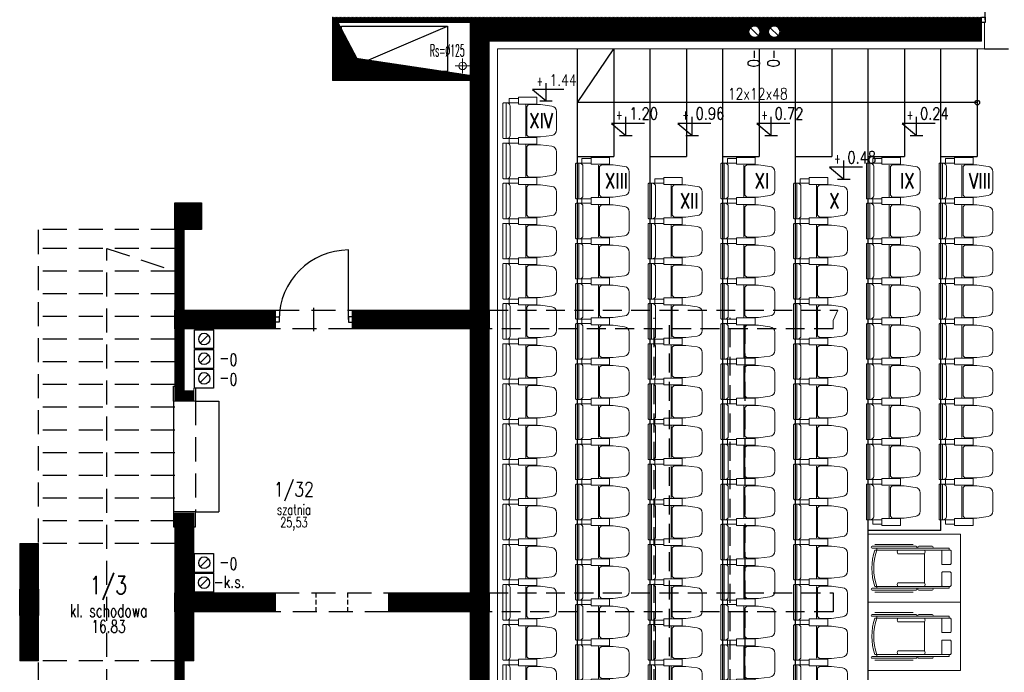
# Model space of a CAD drawing. Header units: inches. Extents: x 27484 to 71626, y -45113 to 39.
# Tile 67 of 256: x 33407 to 34708, y -33405 to -32543. Entities that reach past the tile are written whole.
import ezdxf
from ezdxf.enums import TextEntityAlignment as Align

# ---------------------------------------------------------------- set-up
doc = ezdxf.new("R2010")
doc.units = ezdxf.units.IN
doc.header["$LTSCALE"] = 50
doc.header["$MEASUREMENT"] = 0
for name, pattern in [('DASHED', [0.75, 0.5, -0.25]), ('DASHED2', [9.525, 6.35, -3.175]), ('HIDDEN', [0.375, 0.25, -0.125])]:
    doc.linetypes.add(name, pattern=pattern)
for name, color, linetype in [('0-KOTEW-POZ', 7, 'Continuous'), ('A-podciagi', 3, 'DASHED'), ('A-rdzenie zelbetowe', 6, 'Continuous'), ('B-IWE', 2, 'Continuous'), ('B-IWE-KAN', 7, 'Continuous'), ('KOTEW-POZ-OPIS', 2, 'Continuous'), ('KOTEW-POZ-OPIS1', 7, 'Continuous'), ('OPISY', 7, 'Continuous'), ('przebicia', 252, 'Continuous'), ('przebicia w scianach', 2, 'HIDDEN'), ('R-MET-IWE', 2, 'Continuous'), ('R-MET-POM-OPIS', 7, 'Continuous'), ('R-MET-POM-OPIS-NR', 2, 'Continuous'), ('R-MET-POM-OPIS-POM', 7, 'Continuous'), ('R-MET-POZ', 7, 'Continuous'), ('R-MET-POZ-OPIS', 2, 'Continuous'), ('rz_wentylacja', 10, 'Continuous'), ('S-DRZ-', 7, 'Continuous'), ('S-DRZ-O', 7, 'Continuous'), ('S-DRZ-SKRZYD', 5, 'Continuous'), ('S-DRZ-WEGAR', 7, 'Continuous')]:
    doc.layers.add(name, color=color, linetype=linetype)
for name, color, linetype, lineweight in [('0-OPISY', 165, 'Continuous', 18), ('_meble', 3, 'Continuous', 5), ('A-PRZERYW', 7, 'DASHED2', 18), ('A-SCIANY', 5, 'Continuous', 18), ('A-WID', 1, 'Continuous', 9), ('A-ść. istn.', 8, 'Continuous', 0), ('B-IWE-KS', 7, 'Continuous', 20), ('mat', 7, 'Continuous', 9), ('rz_zelbet', 200, 'Continuous', 20)]:
    doc.layers.add(name, color=color, linetype=linetype, lineweight=lineweight)
doc.styles.add('MET_POM', font='simplex.shx')
doc.styles.add('MET_POZ', font='SIMPLEX')
doc.styles.add('ROMANS', font='simplex.shx', dxfattribs={"width": 0.8, "height": 15})
doc.styles.get("Standard").update_dxf_attribs({"font": 'romans.shx'})
doc.styles.add('TOM', font='simplex.shx', dxfattribs={"width": 0.8, "height": 50})
pattern_1 = [(45, (31560.1443, -34930.5661), (-0.88388348, 0.88388348), [])]

# ---------------------------------------------------------------- blocks, each defined once
blk = doc.blocks.new('KRZESLO 53x71')
at = {"color": 3}
for p, q in [((4.4, 23.5), (8.5, 23.5)), ((4.4, -23.5), (8.5, -23.5))]:
    blk.add_line(p, q, dxfattribs=at)
at = {"color": 1}
blk.add_line((30.2, -21), (30.2, 21), dxfattribs=at)
at = {"color": 3}
for points in [[(20.5, 26.5), (20.5, 29.5), (8.5, 29.5), (8.5, 23.5), (20.5, 23.5), (20.5, 26.5)], [(20.5, -26.5), (20.5, -29.5), (8.5, -29.5), (8.5, -23.5), (20.5, -23.5), (20.5, -26.5)]]:
    blk.add_lwpolyline(points, dxfattribs=at)
for points in [[(32.8, 22), (45, 22), (45, 31), (20.5, 31), (20.5, 22)], [(32.8, -22), (45, -22), (45, -31), (20.5, -31), (20.5, -22)]]:
    blk.add_lwpolyline(points, close=True, dxfattribs=at)
for points in [[(4.4, -23.5), (4.4, 0), (4.4, 23.5), (1, 23.5, 0.414214), (0, 22.5), (0, 0), (0, -22.5, 0.414214), (1, -23.5)], [(71, 0), (71, -12.1, -0.386311), (64.7, -19.3), (49.8, -21.3), (34.1, -21.3), (31.7, -18.9), (31.7, 0), (31.7, 18.9), (34.1, 21.3), (49.8, 21.3), (64.7, 19.3, -0.386311), (71, 12.1)]]:
    blk.add_lwpolyline(points, format="xyb", close=True, dxfattribs=at)
at = {"color": 1}
blk.add_lwpolyline([(4.4, -23.5), (6.5, -23.1, 0.377955), (9.7, -19.5), (9.7, 0), (9.7, 19.5, 0.377955), (6.5, 23.1), (4.4, 23.5)], format="xyb", dxfattribs=at)
blk = doc.blocks.new('fotel_niepełnosprawny_90x122')
at = {"color": 0, "linetype": 'ByBlock', "lineweight": -2}
for p, q in [((8.8, 76.5), (59.4, 76.5)), ((8.8, 76.5), (59.4, 76.5)), ((98.2, 69), (8.8, 69)), ((98.2, 69), (8.8, 69)), ((11.5, 69), (11.5, 71.5)), ((11.5, 69), (11.5, 71.5)), ((34.1, 71.5), (106.3, 71.5)), ((34.1, 71.5), (106.3, 71.5)), ((106.9, 70.9), (106.9, 69)), ((106.9, 70.9), (106.9, 69)), ((74.2, 25.9), (74.2, 64.1)), ((74.2, 25.9), (74.2, 64.1)), ((39.1, 21), (8.8, 21)), ((98.2, 21), (8.8, 21)), ((39.1, 21), (8.8, 21)), ((98.2, 21), (8.8, 21)), ((8.8, 13.5), (59.4, 13.5)), ((8.8, 13.5), (59.4, 13.5)), ((11.5, 21), (11.5, 18.5)), ((11.5, 21), (11.5, 18.5)), ((34.1, 18.5), (106.3, 18.5)), ((34.1, 18.5), (106.3, 18.5)), ((106.9, 19.1), (106.9, 21)), ((106.9, 19.1), (106.9, 21))]:
    blk.add_line(p, q, dxfattribs=at)
at = {"color": 252, "linetype": 'DASHED2'}
blk.add_lwpolyline([(122, 0), (0, 0), (0, 90), (122, 90)], close=True, dxfattribs=at)
blk.add_lwpolyline([(122, 0), (0, 0), (0, 90), (122, 90)], close=True, dxfattribs=at)
at = {"color": 0, "linetype": 'ByBlock', "lineweight": -2}
for points in [[(5.1, 71.5, -1), (5.1, 74), (63.1, 74, -1), (63.1, 71.5)], [(5.1, 71.5, -1), (5.1, 74), (63.1, 74, -1), (63.1, 71.5)], [(39.1, 69, 0.324919), (39.1, 64.1), (74.2, 64.1, 0.324919), (74.2, 69)], [(39.1, 69, 0.324919), (39.1, 64.1), (74.2, 64.1, 0.324919), (74.2, 69)], [(66.7, 71.5, -1), (66.7, 74), (84.6, 74, -1), (84.6, 71.5)], [(66.7, 71.5, -1), (66.7, 74), (84.6, 74, -1), (84.6, 71.5)], [(98.2, 69), (108.1, 69, -0.414214), (109.4, 67.8), (109.4, 51.2, -0.414214), (108.1, 50), (98.2, 50, -0.414214), (97, 51.2), (97, 67.8, -0.414214)], [(98.2, 69), (108.1, 69, -0.414214), (109.4, 67.8), (109.4, 51.2, -0.414214), (108.1, 50), (98.2, 50, -0.414214), (97, 51.2), (97, 67.8, -0.414214)], [(98.2, 21), (108.1, 21, 0.414214), (109.4, 22.2), (109.4, 38.8, 0.414214), (108.1, 40), (98.2, 40, 0.414214), (97, 38.8), (97, 22.2, 0.414214)], [(98.2, 21), (108.1, 21, 0.414214), (109.4, 22.2), (109.4, 38.8, 0.414214), (108.1, 40), (98.2, 40, 0.414214), (97, 38.8), (97, 22.2, 0.414214)], [(5.1, 18.5, 1), (5.1, 16), (63.1, 16, 1), (63.1, 18.5)], [(5.1, 18.5, 1), (5.1, 16), (63.1, 16, 1), (63.1, 18.5)], [(39.1, 21, -0.324919), (39.1, 25.9), (74.2, 25.9, -0.324919), (74.2, 21)], [(39.1, 21, -0.324919), (39.1, 25.9), (74.2, 25.9, -0.324919), (74.2, 21)], [(66.7, 18.5, 1), (66.7, 16), (84.6, 16, 1), (84.6, 18.5)], [(66.7, 18.5, 1), (66.7, 16), (84.6, 16, 1), (84.6, 18.5)]]:
    blk.add_lwpolyline(points, format="xyb", close=True, dxfattribs=at)
for centre, radius, start, end in [((78.2, 45), 73.4, 160.9025, 199.0975), ((78.2, 45), 73.4, 160.9025, 199.0975), ((78.2, 45), 70.9, 160.2086, 199.7914), ((78.2, 45), 70.9, 160.2086, 199.7914), ((106.3, 70.9), 0.594, 0, 90), ((106.3, 70.9), 0.594, 0, 90), ((106.3, 19.1), 0.594, 270, 0), ((106.3, 19.1), 0.594, 270, 0)]:
    blk.add_arc(centre, radius, start, end, dxfattribs=at)
blk = doc.blocks.new('D90-L-DL')
at = {"layer": 'S-DRZ-'}
blk.add_arc((-45, 0), 90, 270, 0, dxfattribs=at)
at = {"layer": 'S-DRZ-O'}
blk.add_line((0, 15.1), (0, -15.1), dxfattribs=at)
at = {"layer": 'S-DRZ-SKRZYD'}
blk.add_line((-45, 0), (-45, -90), dxfattribs=at)
at = {"layer": 'S-DRZ-WEGAR'}
for points in [[(-50, -3.5), (-45, -3.5), (-45, 3.5), (-50, 3.5)], [(45, 3.5), (50, 3.5), (50, -3.5), (45, -3.5)]]:
    blk.add_lwpolyline(points, close=True, dxfattribs=at)
blk = doc.blocks.new('A$C788011A3')
at = {"layer": 'S-DRZ-'}
for centre, radius, start, end in [((5, 15.1), 90, 360, 90), ((155, 15.1), 60.1, 90, 180)]:
    blk.add_arc(centre, radius, start, end, dxfattribs=at)
at = {"layer": 'S-DRZ-O'}
blk.add_line((94.9, 0), (94.9, 30.2), dxfattribs=at)
at = {"layer": 'S-DRZ-SKRZYD'}
for p, q in [((5, 15.1), (5, 105.1)), ((155, 15.1), (155, 75.2))]:
    blk.add_line(p, q, dxfattribs=at)
at = {"layer": 'S-DRZ-WEGAR'}
for points in [[(0, 18.6), (5, 18.6), (5, 11.6), (0, 11.6)], [(155, 18.6), (160, 18.6), (160, 11.6), (155, 11.6)]]:
    blk.add_lwpolyline(points, close=True, dxfattribs=at)
blk = doc.blocks.new('IWE-KS')
at = {"layer": 'B-IWE-KS'}
for p, q in [((9.7, 0), (-9.7, 0)), ((0, -9.7), (0, 9.7))]:
    blk.add_line(p, q, dxfattribs=at)
blk.add_circle((0, 0), 5, dxfattribs=at)
at = {"layer": 'R-MET-IWE', "oblique": -180, "text_generation_flag": 6, "width": 0.464286}
blk.add_attdef('NR', text='', height=14.1, rotation=180, dxfattribs=at).set_placement((19.9, -0.1), align=Align.MIDDLE)
blk = doc.blocks.new('MPOM0239')
at = {"layer": 'R-MET-POM-OPIS', "style": 'MET_POM', "width": 0.7}
for tag, p in [('POS', (0, -0.225)), ('ARE', (0, -0.49))]:
    blk.add_attdef(tag, text='', height=0.2, dxfattribs=at).set_placement(p, align=Align.CENTER)
at = {"layer": 'R-MET-POM-OPIS', "style": 'MET_POM', "width": 0.7, "flags": 1}
blk.add_attdef('UNI', (0.246, -0.49), '', height=0.2, dxfattribs=at)
at = {"layer": 'R-MET-POM-OPIS-NR', "style": 'MET_POM', "width": 0.8}
blk.add_attdef('NR', text='', height=0.2, dxfattribs=at).set_placement((-0.003, 0.269), align=Align.CENTER)
at = {"layer": 'R-MET-POM-OPIS-POM', "style": 'MET_POM', "width": 0.7}
blk.add_attdef('POM', text='', height=0.2, dxfattribs=at).set_placement((0, 0.022), align=Align.CENTER)
blk = doc.blocks.new('IWE0W')
at = {"layer": 'B-IWE-KAN'}
blk.add_lwpolyline([(0.854, 0.854, -1), (0.146, 0.146), (0.854, 0.854, 1), (0.146, 0.146)], format="xyb", dxfattribs=at)
blk = doc.blocks.new('IWE0W011')
at = {"layer": 'B-IWE'}
blk.add_lwpolyline([(0, 0), (25, 0), (25, 25), (0, 25), (0, 0)], dxfattribs=at)
at = {"xscale": 15, "yscale": 15, "zscale": 15}
blk.add_blockref('IWE0W', (5, 5), dxfattribs=at)
at = {"layer": 'R-MET-IWE', "width": 0.75}
blk.add_attdef('NR', text='', height=9.5, dxfattribs=at).set_placement((12.5, 37), align=Align.MIDDLE)
blk = doc.blocks.new('M-POZ10')
at = {"layer": '0-KOTEW-POZ'}
blk.add_line((-0.133, 0), (0.133, 0), dxfattribs=at)
blk.add_lwpolyline([(0.392, 0.253), (-0.3, 0.253), (0, 0), (0, 0.393)], dxfattribs=at)
at = {"layer": 'KOTEW-POZ-OPIS', "style": 'MET_POZ', "width": 0.6}
blk.add_attdef('+/-', text='', height=0.2, dxfattribs=at).set_placement((-0.068, 0.334), align=Align.RIGHT)
at = {"layer": 'KOTEW-POZ-OPIS', "style": 'MET_POZ', "width": 0.8}
blk.add_attdef('H', (0.075, 0.334), '', height=0.25, dxfattribs=at)
at = {"layer": 'KOTEW-POZ-OPIS1', "style": 'MET_POZ', "oblique": 5, "width": 0.8}
blk.add_attdef('TXT', text='', height=0.2, dxfattribs=at).set_placement((0.075, 0.629), align=Align.CENTER)
at = {"layer": 'KOTEW-POZ-OPIS1', "style": 'MET_POZ'}
blk.add_attdef('XH', (0.075, 0.031), '', height=0.2, dxfattribs=at)

msp = doc.modelspace()

# ---------------------------------------------------------------- hatches: boundary and pattern name
at = {"layer": 'A-ść. istn.', "ltscale": 0.1}
h = msp.add_hatch(dxfattribs=at)
h.set_pattern_fill('ANSI31', color=256, scale=10)
h.set_pattern_definition(pattern_1)
h.paths.add_polyline_path([(34002.48246, -32802.06607), (34014.98246, -32802.06607), (34014.98246, -32616.06607), (34002.48246, -32616.06607), (33827.48246, -32616.06607), (33827.48246, -32558.56607), (33820.48246, -32558.56607), (33820.48246, -32623.06607), (34002.48246, -32623.06607)])
h.paths.add_polyline_path([(34014.98246, -32802.06607), (34027.48246, -32802.06607), (34027.48246, -32616.06607), (34014.98246, -32616.06607)])
h.paths.add_polyline_path([(34027.48246, -32802.06607), (34014.98246, -32802.06607), (34014.98246, -32926.06607), (34027.48246, -32926.06607)])
h.paths.add_polyline_path([(34002.48246, -32926.06607), (34014.98246, -32926.06607), (34014.98246, -32802.06607), (34002.48246, -32802.06607)])
h.paths.add_polyline_path([(33820.48246, -32539.06607), (33820.48246, -32558.56607), (33827.48246, -32558.56607), (33827.48246, -32546.06607), (34002.48246, -32546.06607), (34014.98246, -32546.06607), (34014.98246, -32539.06607), (34002.48246, -32539.06607)])
h = msp.add_hatch(dxfattribs=at)
h.set_pattern_fill('ANSI31', color=256, scale=10)
h.set_pattern_definition(pattern_1)
h.paths.add_polyline_path([(34014.98246, -32539.06607), (34014.98246, -32546.06607), (34554.98246, -32546.06607), (34554.98246, -32539.06607)])
h.paths.add_polyline_path([(34554.98246, -32539.06607), (34554.98246, -32546.06607), (34677.48246, -32546.06607), (34677.48246, -32539.06607)])
h = msp.add_hatch(dxfattribs=at)
h.set_pattern_fill('ANSI31', color=256, scale=10)
h.set_pattern_definition(pattern_1)
h.paths.add_polyline_path([(34014.98246, -32558.56607), (34002.48246, -32558.56607), (34002.48246, -32616.06607), (34014.98246, -32616.06607)])
h.paths.add_polyline_path([(34014.98246, -32546.06607), (34002.48246, -32546.06607), (34002.48246, -32558.56607), (34014.98246, -32558.56607)])
h.paths.add_polyline_path([(34198.89323, -32546.06607), (34014.98246, -32546.06607), (34014.98246, -32558.56607), (34198.89323, -32558.56607)])
h.paths.add_polyline_path([(34198.89323, -32558.56607), (34014.98246, -32558.56607), (34014.98246, -32616.06607), (34027.48246, -32616.06607), (34027.48246, -32571.06607), (34198.89323, -32571.06607)])
h.paths.add_polyline_path([(34365.48246, -32558.56607), (34198.89323, -32558.56607), (34198.89323, -32571.06607), (34365.48246, -32571.06607)])
h.paths.add_polyline_path([(34365.48246, -32546.06607), (34198.89323, -32546.06607), (34198.89323, -32558.56607), (34365.48246, -32558.56607)])
h = msp.add_hatch(dxfattribs=at)
h.set_pattern_fill('ANSI31', color=256, scale=10)
h.set_pattern_definition(pattern_1)
h.paths.add_polyline_path([(34390.48246, -32546.06607), (34365.48246, -32546.06607), (34365.48246, -32558.56607), (34370.48246, -32558.56607, -0.1989123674), (34372.67916, -32553.26277, -0.6681786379), (34385.48246, -32558.56607), (34390.48246, -32558.56607)])
h.paths.add_polyline_path([(34390.48246, -32558.56607), (34385.48246, -32558.56607, -0.1989123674), (34383.28576, -32563.86937, -0.6681786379), (34370.48246, -32558.56607), (34365.48246, -32558.56607), (34365.48246, -32571.06607), (34390.48246, -32571.06607)])
h.paths.add_polyline_path([(34396.48246, -32558.56607), (34391.48246, -32558.56607), (34391.48246, -32571.06607), (34416.48246, -32571.06607), (34416.48246, -32558.56607), (34411.48246, -32558.56607, -0.1989123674), (34409.28576, -32563.86937, -0.6681786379)])
h.paths.add_polyline_path([(34416.48246, -32546.06607), (34391.48246, -32546.06607), (34391.48246, -32558.56607), (34396.48246, -32558.56607, -0.1989123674), (34398.67916, -32553.26277, -0.6681786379), (34411.48246, -32558.56607), (34416.48246, -32558.56607)])
h = msp.add_hatch(dxfattribs=at)
h.set_pattern_fill('ANSI31', color=256, scale=10)
h.set_pattern_definition(pattern_1)
h.paths.add_polyline_path([(34417.48246, -32546.06607), (34452.48246, -32546.06607), (34452.48246, -32571.06607), (34417.48246, -32571.06607)])
h.paths.add_polyline_path([(34837.48246, -32546.06607), (34872.48246, -32546.06607), (34872.48246, -32571.06607), (34837.48246, -32571.06607)])
h.paths.add_polyline_path([(35257.48246, -32546.06607), (35292.48246, -32546.06607), (35292.48246, -32571.06607), (35257.48246, -32571.06607)])
h.paths.add_polyline_path([(35482.48246, -32546.06607), (35517.48246, -32546.06607), (35517.48246, -32571.06607), (35482.48246, -32571.06607)])
h.paths.add_polyline_path([(35677.48246, -32546.06607), (35712.48246, -32546.06607), (35712.48246, -32571.06607), (35677.48246, -32571.06607)])
h = msp.add_hatch(dxfattribs=at)
h.set_pattern_fill('ANSI31', color=256, scale=10)
h.set_pattern_definition(pattern_1)
h.paths.add_polyline_path([(34554.98246, -32546.06607), (34452.48246, -32546.06607), (34452.48246, -32558.56607), (34554.98246, -32558.56607)])
h.paths.add_polyline_path([(34554.98246, -32558.56607), (34452.48246, -32558.56607), (34452.48246, -32571.06607), (34554.98246, -32571.06607)])
h.paths.add_polyline_path([(34677.48246, -32558.56607), (34554.98246, -32558.56607), (34554.98246, -32571.06607), (34677.48246, -32571.06607)])
h.paths.add_polyline_path([(34677.48246, -32546.06607), (34554.98246, -32546.06607), (34554.98246, -32558.56607), (34677.48246, -32558.56607)])
h = msp.add_hatch(dxfattribs=at)
h.set_pattern_fill('ANSI31', color=256, scale=10)
h.set_pattern_definition(pattern_1)
h.paths.add_polyline_path([(33612.48246, -32784.56607), (33647.48246, -32784.56607), (33647.48246, -32819.56607), (33612.48246, -32819.56607)])
h = msp.add_hatch(dxfattribs=at)
h.set_pattern_fill('ANSI31', color=256, scale=10)
h.set_pattern_definition(pattern_1)
h.paths.add_polyline_path([(33624.98246, -33234.56607), (33612.48246, -33234.56607), (33612.48246, -33299.56607), (33624.98246, -33299.56607)])
h.paths.add_polyline_path([(33637.48246, -33234.56607), (33624.98246, -33234.56607), (33624.98246, -33299.56607), (33637.48246, -33299.56607)])
h.paths.add_polyline_path([(33612.48246, -32926.06607), (33624.48246, -32926.06607), (33624.48246, -32819.56607), (33612.48246, -32819.56607)])
h = msp.add_hatch(dxfattribs=at)
h.set_pattern_fill('ANSI31', color=256, scale=10)
h.set_pattern_definition(pattern_1)
h.paths.add_polyline_path([(33612.48246, -32926.06607), (33744.98246, -32926.06607), (33744.98246, -32951.06607), (33612.48246, -32951.06607)])
h.paths.add_polyline_path([(33846.98246, -32926.06607), (34027.48246, -32926.06607), (34027.48246, -32951.06607), (33846.98246, -32951.06607)])
h = msp.add_hatch(dxfattribs=at)
h.set_pattern_fill('ANSI31', color=256, scale=10)
h.set_pattern_definition(pattern_1)
h.paths.add_polyline_path([(33637.48246, -33032.56607), (33624.98246, -33032.56607), (33624.98246, -33044.56607), (33637.48246, -33044.56607)])
h.paths.add_polyline_path([(33624.98246, -33032.56607), (33624.48246, -33032.56607), (33624.48246, -32951.06607), (33612.48246, -32951.06607), (33612.48246, -33044.56607), (33624.98246, -33044.56607)])
h = msp.add_hatch(dxfattribs=at)
h.set_pattern_fill('ANSI31', color=256, scale=10)
h.set_pattern_definition(pattern_1)
h.paths.add_polyline_path([(34014.98246, -32951.06607), (34002.48246, -32951.06607), (34002.48246, -33299.56607), (34014.98246, -33299.56607)])
h.paths.add_polyline_path([(34027.48246, -32951.06607), (34014.98246, -32951.06607), (34014.98246, -33299.56607), (34027.48246, -33299.56607)])
h.paths.add_polyline_path([(34002.48246, -33673.06607), (34014.98246, -33673.06607), (34014.98246, -33324.56607), (34002.48246, -33324.56607)])
h.paths.add_polyline_path([(34027.48246, -33324.56607), (34014.98246, -33324.56607), (34014.98246, -33673.06607), (34027.48246, -33673.06607)])
h = msp.add_hatch(dxfattribs=at)
h.set_pattern_fill('ANSI31', color=256, scale=10)
h.set_pattern_definition(pattern_1)
h.paths.add_polyline_path([(33624.98246, -33194.56607), (33612.48246, -33194.56607), (33612.48246, -33234.56607), (33624.98246, -33234.56607)])
h.paths.add_polyline_path([(33624.98246, -33234.56607), (33637.48246, -33234.56607), (33637.48246, -33194.56607), (33624.98246, -33194.56607)])
h = msp.add_hatch(dxfattribs=at)
h.set_pattern_fill('ANSI31', color=256, scale=10)
h.set_pattern_definition(pattern_1)
h.paths.add_polyline_path([(33432.48246, -33234.56607), (33407.48246, -33234.56607), (33407.48246, -33389.56607), (33432.48246, -33389.56607)])
h = msp.add_hatch(dxfattribs=at)
h.set_pattern_fill('ANSI31', color=256, scale=10)
h.set_pattern_definition(pattern_1)
h.paths.add_polyline_path([(33612.48246, -33299.56607), (33744.98246, -33299.56607), (33744.98246, -33324.56607), (33612.48246, -33324.56607)])
h.paths.add_polyline_path([(33894.98246, -33299.56607), (34027.48246, -33299.56607), (34027.48246, -33324.56607), (33894.98246, -33324.56607)])
h = msp.add_hatch(dxfattribs=at)
h.set_pattern_fill('ANSI31', color=256, scale=10)
h.set_pattern_definition(pattern_1)
h.paths.add_polyline_path([(33624.48246, -33698.06607), (33612.48246, -33698.06607), (33612.48246, -33789.16976), (33624.48246, -33789.16976)])
h.paths.add_polyline_path([(33612.48246, -33804.56607), (33624.48246, -33804.56607), (33624.48246, -33789.16976), (33612.48246, -33789.16976)])
h.paths.add_polyline_path([(33624.48246, -33673.06607), (33624.48246, -33655.06607), (33624.98246, -33655.06607), (33624.98246, -33648.06607), (33624.48246, -33648.06607), (33624.48246, -33389.56607), (33624.98246, -33389.56607), (33624.98246, -33324.56607), (33612.48246, -33324.56607), (33612.48246, -33389.56607), (33612.48246, -33673.06607)])
h.paths.add_polyline_path([(33624.98246, -33389.56607), (33637.48246, -33389.56607), (33637.48246, -33324.56607), (33624.98246, -33324.56607)])
at = {"layer": 'przebicia', "ltscale": 0.1}
h = msp.add_hatch(dxfattribs=at)
h.set_pattern_fill('ANSI31', color=256, style=0)
h.set_pattern_definition([(45, (-3e-10, 1462), (-0.08838834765, 0.08838834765), [])])
h.paths.add_polyline_path([(33827.48246, -32603.56607), (33832.48246, -32603.56607), (33832.48246, -32555.49478), (33827.48246, -32546.06607)])
h.paths.add_polyline_path([(33832.48246, -32603.56607), (33919.01115, -32603.56607), (33852.70922, -32593.63722), (33832.48246, -32555.49478)])
h.paths.add_polyline_path([(33827.48246, -32616.06607), (34002.48246, -32616.06607), (33969.09394, -32611.06607), (33832.48246, -32611.06607), (33832.48246, -32603.56607), (33827.48246, -32603.56607)])
h.paths.add_polyline_path([(33832.48246, -32611.06607), (33969.09394, -32611.06607), (33919.01115, -32603.56607), (33832.48246, -32603.56607)], flags=17)

# ---------------------------------------------------------------- linework, layer by layer
at = {"layer": 'A-podciagi'}
for p, q in [((34245.48246, -33687.72578), (34245.48246, -32936.40636)), ((34265.48246, -33683.40636), (34265.48246, -32940.72578)), ((34345.48246, -33687.72578), (34345.48246, -32936.40636)), ((34365.48246, -33683.40636), (34365.48246, -32940.72578))]:
    msp.add_line(p, q, dxfattribs=at)
for points in [[(34027.48246, -32926.06607), (34487.733, -32926.06607)], [(34481.48246, -32951.06607), (34027.48246, -32951.06607)], [(34027.48246, -33299.56607), (34481.48246, -33299.56607), (34481.48246, -33324.56607), (34027.48246, -33324.56607)]]:
    msp.add_lwpolyline(points, dxfattribs=at)
at = {"layer": 'A-PRZERYW', "lineweight": -3, "ltscale": 0.1}
for p, q in [((34681.48246, -32581.06607), (34833.48246, -32581.06607)), ((33612.48246, -32844.56607), (33432.48246, -32844.56607)), ((33612.48246, -32874.56607), (33432.48246, -32874.56607)), ((33612.48246, -32904.56607), (33432.48246, -32904.56607)), ((33744.98246, -32926.06607), (33846.98246, -32926.06607)), ((33612.48246, -32934.56607), (33432.48246, -32934.56607)), ((33846.98246, -32951.06607), (33744.98246, -32951.06607)), ((33612.48246, -32964.56607), (33432.48246, -32964.56607)), ((33612.48246, -32994.56607), (33432.48246, -32994.56607)), ((33612.48246, -33024.56607), (33432.48246, -33024.56607)), ((33612.48246, -33054.56607), (33432.48246, -33054.56607)), ((33612.48246, -33084.56607), (33432.48246, -33084.56607)), ((33612.48246, -33114.56607), (33432.48246, -33114.56607)), ((33612.48246, -33144.56607), (33432.48246, -33144.56607)), ((33612.48246, -33174.56607), (33432.48246, -33174.56607)), ((33612.48246, -33204.56607), (33432.48246, -33204.56607)), ((33612.48246, -33234.56607), (33432.48246, -33234.56607)), ((33744.98246, -33299.56607), (33894.98246, -33299.56607)), ((33894.98246, -33324.56607), (33744.98246, -33324.56607)), ((33612.48246, -33389.56607), (33432.48246, -33389.56607))]:
    msp.add_line(p, q, dxfattribs=at)
at = {"layer": 'A-PRZERYW', "color": 2, "lineweight": -3, "ltscale": 0.1}
for p, q in [((33432.48246, -33804.56607), (33432.48246, -32819.56607)), ((33612.48246, -32819.56607), (33432.48246, -32819.56607)), ((33610.48246, -33046.56607), (33610.48246, -33192.56607)), ((33639.48246, -33046.56607), (33639.48246, -33192.56607))]:
    msp.add_line(p, q, dxfattribs=at)
at = {"layer": 'A-PRZERYW', "lineweight": -3, "ltscale": 0.1}
msp.add_lwpolyline([(33522.48246, -33479.56607), (33522.48246, -32844.56607), (33612.48246, -32874.56607)], dxfattribs=at)
at = {"layer": 'A-rdzenie zelbetowe', "ltscale": 0.1}
for points in [[(34417.48246, -32546.06607), (34452.48246, -32546.06607), (34452.48246, -32571.06607), (34417.48246, -32571.06607)], [(33612.48246, -32784.56607), (33647.48246, -32784.56607), (33647.48246, -32819.56607), (33612.48246, -32819.56607)], [(33612.48246, -32926.06607), (33744.98246, -32926.06607), (33744.98246, -32951.06607), (33612.48246, -32951.06607)], [(33846.98246, -32926.06607), (34027.48246, -32926.06607), (34027.48246, -32951.06607), (33846.98246, -32951.06607)], [(33407.48246, -33294.56607), (33432.48246, -33294.56607), (33432.48246, -33329.56607), (33407.48246, -33329.56607)], [(33612.48246, -33299.56607), (33744.98246, -33299.56607), (33744.98246, -33324.56607), (33612.48246, -33324.56607)], [(33894.98246, -33299.56607), (34027.48246, -33299.56607), (34027.48246, -33324.56607), (33894.98246, -33324.56607)]]:
    msp.add_lwpolyline(points, close=True, dxfattribs=at)
at = {"layer": 'A-SCIANY', "ltscale": 3}
for p, q in [((33820.48246, -32623.06607), (33820.48246, -32539.06607)), ((33827.48246, -32616.06607), (33827.48246, -32546.06607)), ((33827.48246, -32546.06607), (34002.48246, -32546.06607)), ((34002.48246, -32616.06607), (34002.48246, -32546.06607)), ((34677.48246, -32571.06607), (34677.48246, -32546.06607)), ((34681.48246, -32581.06607), (34681.48246, -32546.06607)), ((34038.48246, -32581.06607), (34681.48246, -32581.06607)), ((34038.48246, -34038.06607), (34038.48246, -32581.06607)), ((34002.48246, -32616.06607), (33827.48246, -32616.06607)), ((34002.48246, -32623.06607), (33820.48246, -32623.06607)), ((34002.48246, -32926.06607), (34002.48246, -32623.06607)), ((33744.98246, -32926.06607), (33624.48246, -32926.06607)), ((34002.48246, -32926.06607), (33846.98246, -32926.06607)), ((33846.98246, -32926.06607), (33846.98246, -32951.06607)), ((34002.48246, -32951.06607), (33846.98246, -32951.06607)), ((34002.48246, -33299.56607), (34002.48246, -32951.06607)), ((33637.48246, -33044.56607), (33612.48246, -33044.56607)), ((33612.48246, -33194.56607), (33637.48246, -33194.56607)), ((34002.48246, -33299.56607), (33894.98246, -33299.56607)), ((33744.98246, -33324.56607), (33637.48246, -33324.56607)), ((34002.48246, -33324.56607), (33894.98246, -33324.56607)), ((34002.48246, -33673.06607), (34002.48246, -33324.56607)), ((33637.48246, -33389.56607), (33624.48246, -33389.56607))]:
    msp.add_line(p, q, dxfattribs=at)
at = {"layer": 'A-SCIANY', "ltscale": 0.1}
for p, q in [((33612.48246, -32819.56607), (33612.48246, -32784.56607)), ((33612.48246, -32784.56607), (33647.48246, -32784.56607)), ((33647.48246, -32784.56607), (33647.48246, -32819.56607)), ((33612.48246, -33044.56607), (33612.48246, -32814.56607)), ((33647.48246, -32819.56607), (33624.48246, -32819.56607)), ((33624.48246, -32819.56607), (33624.48246, -32926.06607)), ((33612.48246, -32976.06607), (33612.48246, -32926.06607)), ((33846.98246, -32951.06607), (33846.98246, -32926.06607)), ((33612.48246, -33322.06607), (33612.48246, -33302.06607)), ((33894.98246, -33324.56607), (33894.98246, -33299.56607)), ((33612.48246, -33389.56607), (33612.48246, -33809.56607))]:
    msp.add_line(p, q, dxfattribs=at)
at = {"layer": 'A-SCIANY', "ltscale": 3}
for points in [[(33637.48246, -33044.56607), (33637.48246, -33029.06607), (33663.48246, -33029.06607), (33663.48246, -32951.06607), (33744.98246, -32951.06607), (33744.98246, -32926.06607)], [(33612.48246, -33389.56607), (33612.48246, -33194.56607)], [(33637.48246, -33194.56607), (33637.48246, -33247.56607), (33663.48246, -33247.56607), (33663.48246, -33299.56607), (33744.98246, -33299.56607), (33744.98246, -33324.56607)], [(33637.48246, -33389.56607), (33637.48246, -33324.56607)]]:
    msp.add_lwpolyline(points, dxfattribs=at)
msp.add_lwpolyline([(33432.48246, -33234.56607), (33407.48246, -33234.56607), (33407.48246, -33389.56607), (33432.48246, -33389.56607)], close=True, dxfattribs=at)
at = {"layer": 'A-SCIANY', "ltscale": 0.1}
msp.add_lwpolyline([(33663.48246, -33673.06607), (33663.48246, -33595.06607), (33624.48246, -33595.06607), (33624.48246, -33389.56607)], dxfattribs=at)
at = {"layer": 'A-WID', "lineweight": -2}
for p, q in [((33832.48246, -32611.06607), (33972.48246, -32551.06607)), ((34143.98277, -34038.06607), (34143.98277, -32581.06607)), ((34143.98277, -32652.06607), (34191.98277, -32581.06607)), ((34191.98277, -32581.06607), (34191.98277, -32723.06607)), ((34239.98277, -34043.06607), (34239.98277, -32581.06607)), ((34287.98277, -32581.06607), (34287.98277, -32723.06607)), ((34335.98277, -34043.06607), (34335.98277, -32581.06607)), ((34383.98277, -32581.06607), (34383.98277, -32723.06607)), ((34431.98277, -34043.06607), (34431.98277, -32581.06607)), ((34479.98277, -32581.06607), (34479.98277, -32723.06607)), ((34527.98277, -34043.06607), (34527.98277, -32581.06607)), ((34575.98277, -32581.06607), (34575.98277, -32723.06607)), ((34623.98277, -33217.06607), (34623.98277, -32581.06607)), ((34623.98277, -33217.06607), (34623.98277, -32581.06607)), ((34671.98277, -32581.06607), (34671.98277, -32723.06607)), ((34671.98277, -32652.06607), (34143.98277, -32652.06607)), ((33610.48246, -33046.56607), (33610.48246, -33192.56607)), ((33639.48246, -33046.56607), (33670.48246, -33046.56607)), ((33670.48246, -33046.56607), (33670.48246, -33192.56607)), ((33639.48246, -33192.56607), (33670.48246, -33192.56607)), ((34623.98277, -33217.06607), (34527.98277, -33217.06607))]:
    msp.add_line(p, q, dxfattribs=at)
msp.add_lwpolyline([(33972.48246, -32611.06607), (33832.48246, -32611.06607), (33832.48246, -32551.06607), (33972.48246, -32551.06607)], close=True, dxfattribs=at)
for points in [[(34143.98277, -32723.06607), (34191.98277, -32723.06607)], [(34239.98277, -32723.06607), (34287.98277, -32723.06607)], [(34335.98277, -32723.06607), (34383.98277, -32723.06607)], [(34431.98277, -32723.06607), (34479.98277, -32723.06607)], [(34527.98277, -32723.06607), (34575.98277, -32723.06607)], [(34623.98277, -32723.06607), (34671.98277, -32723.06607)], [(33639.48246, -33029.06607), (33639.48246, -33046.56607), (33610.48246, -33046.56607), (33610.48246, -33026.56607), (33612.48246, -33026.56607)], [(33637.48246, -33212.56607), (33639.48246, -33212.56607), (33639.48246, -33192.56607), (33610.48246, -33192.56607), (33610.48246, -33212.56607), (33612.48246, -33212.56607)]]:
    msp.add_lwpolyline(points, dxfattribs=at)
msp.add_circle((34671.98277, -32652.06607), 3, dxfattribs=at)
at = {"layer": 'mat'}
for p, q in [((34002.48246, -32546.06607), (34677.48246, -32546.06607)), ((34677.48246, -32571.06607), (34677.48246, -32546.06607)), ((34027.48246, -32571.06607), (34677.48246, -32571.06607)), ((34027.48246, -34038.06607), (34027.48246, -32571.06607))]:
    msp.add_line(p, q, dxfattribs=at)
at = {"layer": 'mat', "ltscale": 0.1}
for p, q in [((34002.48246, -32616.06607), (34027.48246, -32616.06607)), ((33624.48246, -32951.06607), (33624.48246, -33032.56607)), ((33637.48246, -33032.56607), (33624.48246, -33032.56607)), ((33637.48246, -33247.56607), (33637.48246, -33299.56607))]:
    msp.add_line(p, q, dxfattribs=at)
msp.add_lwpolyline([(34481.48246, -32951.06607), (34481.48246, -32939.8619), (34487.733, -32926.06607)], dxfattribs=at)
at = {"layer": 'przebicia', "ltscale": 0.1}
msp.add_lwpolyline([(33827.48246, -32546.06607), (33852.70922, -32593.63722), (34002.48246, -32616.06607)], dxfattribs=at)
at = {"layer": 'przebicia w scianach', "ltscale": 0.5}
for p, q in [((34002.48246, -33072.06607), (34027.48246, -33072.06607)), ((34002.48246, -33177.06607), (34027.48246, -33177.06607)), ((33798.98246, -33324.56607), (33798.98246, -33299.56607)), ((33840.98246, -33324.56607), (33840.98246, -33299.56607))]:
    msp.add_line(p, q, dxfattribs=at)

# ---------------------------------------------------------------- block references
at = {"layer": '_meble', "xscale": -1, "rotation": 180}
for p in [(34045.48277, -32676.06607), (34045.48277, -32729.06607), (34141.48277, -32755.56607), (34333.48277, -32755.56607), (34525.48277, -32755.56607), (34621.48246, -32755.56607), (34045.48277, -32782.06607), (34237.48277, -32782.06607), (34429.48277, -32782.06607), (34141.48277, -32808.56607), (34333.48277, -32808.56607), (34525.48277, -32808.56607), (34621.48246, -32808.56607), (34045.48277, -32835.06607), (34237.48277, -32835.06607), (34429.48277, -32835.06607), (34141.48277, -32861.56607), (34333.48277, -32861.56607), (34525.48277, -32861.56607), (34621.48246, -32861.56607), (34045.48277, -32888.06607), (34237.48277, -32888.06607), (34429.48277, -32888.06607), (34141.48277, -32914.56607), (34333.48277, -32914.56607), (34525.48277, -32914.56607), (34621.48246, -32914.56607), (34045.48277, -32941.06607), (34237.48277, -32941.06607), (34429.48277, -32941.06607), (34141.48277, -32967.56607), (34333.48277, -32967.56607), (34525.48277, -32967.56607), (34621.48246, -32967.56607), (34045.48277, -32994.06607), (34237.48277, -32994.06607), (34429.48277, -32994.06607), (34141.48277, -33020.56607), (34333.48277, -33020.56607), (34525.48277, -33020.56607), (34621.48246, -33020.56607), (34045.48277, -33047.06607), (34237.48277, -33047.06607), (34429.48277, -33047.06607), (34141.48277, -33073.56607), (34333.48277, -33073.56607), (34525.48277, -33073.56607), (34621.48246, -33073.56607), (34045.48277, -33100.06607), (34237.48277, -33100.06607), (34429.48277, -33100.06607), (34141.48277, -33126.56607), (34333.48277, -33126.56607), (34525.48277, -33126.56607), (34621.48246, -33126.56607), (34045.48277, -33153.06607), (34237.48277, -33153.06607), (34429.48277, -33153.06607), (34141.48277, -33179.56607), (34333.48277, -33179.56607), (34525.48277, -33179.56607), (34621.48246, -33179.56607), (34045.48277, -33206.06607), (34237.48277, -33206.06607), (34429.48277, -33206.06607), (34141.48277, -33232.56607), (34333.48277, -33232.56607), (34045.48277, -33259.06607), (34237.48277, -33259.06607), (34429.48277, -33259.06607), (34141.48277, -33285.56607), (34333.48277, -33285.56607), (34045.48277, -33312.06607), (34237.48277, -33312.06607), (34429.48277, -33312.06607), (34141.48277, -33338.56607), (34333.48277, -33338.56607), (34045.48277, -33365.06607), (34237.48277, -33365.06607), (34429.48277, -33365.06607), (34141.48277, -33391.56607), (34333.48277, -33391.56607), (34045.48277, -33418.06607), (34237.48277, -33418.06607), (34429.48277, -33418.06607)]:
    msp.add_blockref('KRZESLO 53x71', p, dxfattribs=at)
at = {"layer": '_meble'}
for p in [(34527.98277, -33312.06607), (34527.98277, -33402.06607)]:
    msp.add_blockref('fotel_niepełnosprawny_90x122', p, dxfattribs=at)
at = {"layer": 'A-SCIANY', "extrusion": (0, 0, -1), "xscale": -1.020000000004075, "yscale": 1.019999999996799, "zscale": -1.019999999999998, "rotation": 179.9999999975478}
msp.add_blockref('D90-L-DL', (-33795.98246, -32938.56607), dxfattribs=at)
at = {"layer": 'R-MET-IWE'}
ref = msp.add_blockref('IWE-KS', (33992.37496, -32603.56607), dxfattribs=dict(at, zscale=1.25))
ref.add_attrib('NR', 'Rs=%%c125', dxfattribs={"height": 16, "rotation": 180, "text_generation_flag": 6, "width": 0.464286}).set_placement((33972.18758, -32583.25497), align=Align.MIDDLE)
at = {"layer": 'R-MET-POM-OPIS'}
ref = msp.add_blockref('MPOM0239', (33769.64147, -33197.94604), dxfattribs=dict(at, xscale=67.20000000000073, yscale=67.20000000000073, zscale=67.20000000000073))
ref.add_attrib('NR', '1/32', dxfattribs={"layer": 'R-MET-POM-OPIS-NR', "height": 18.816, "style": 'MET_POM', "width": 0.8}).set_placement((33769.45113, -33172.1498), align=Align.CENTER)
ref.add_attrib('ARE', '25,53', dxfattribs={"height": 13.44, "style": 'MET_POM', "width": 0.7}).set_placement((33769.64147, -33213.06427), align=Align.CENTER)
ref.add_attrib('POM', 'szatnia', dxfattribs={"layer": 'R-MET-POM-OPIS-POM', "height": 13.44, "style": 'MET_POM', "width": 0.7}).set_placement((33769.64147, -33196.44599), align=Align.CENTER)
ref = msp.add_blockref('MPOM0239', (33524.85171, -33333.44567), dxfattribs=dict(at, xscale=84, yscale=84, zscale=84))
ref.add_attrib('NR', '1/3', dxfattribs={"layer": 'R-MET-POM-OPIS-NR', "height": 23.52, "style": 'MET_POM', "width": 0.8}).set_placement((33524.61378, -33301.20037), align=Align.CENTER)
ref.add_attrib('ARE', '16.83', dxfattribs={"height": 16.8, "style": 'MET_POM', "width": 0.7}).set_placement((33524.85171, -33352.34346), align=Align.CENTER)
ref.add_attrib('POM', 'kl. schodowa', dxfattribs={"layer": 'R-MET-POM-OPIS-POM', "height": 16.8, "style": 'MET_POM', "width": 0.7}).set_placement((33524.85171, -33331.57061), align=Align.CENTER)
at = {"layer": 'R-MET-POZ'}
ref = msp.add_blockref('M-POZ10', (34102.50344, -32649.83661), dxfattribs=dict(at, xscale=60, yscale=60, zscale=60, rotation=359.9999999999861))
ref.add_attrib('+/-', '+', dxfattribs={"layer": 'R-MET-POZ-OPIS', "height": 12, "style": 'MET_POZ', "width": 0.6}).set_placement((34098.40432, -32629.80333), align=Align.RIGHT)
ref.add_attrib('H', '1.44', (34107.01346, -32629.80333), dxfattribs={"layer": 'R-MET-POZ-OPIS', "height": 15, "style": 'MET_POZ', "width": 0.8})
ref = msp.add_blockref('M-POZ10', (34207.71949, -32695.46708), dxfattribs=dict(at, xscale=63, yscale=63, zscale=63, rotation=359.9999999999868))
ref.add_attrib('+/-', '+', dxfattribs={"layer": 'R-MET-POZ-OPIS', "height": 12.6, "style": 'MET_POZ', "width": 0.6}).set_placement((34203.41541, -32674.43213), align=Align.RIGHT)
ref.add_attrib('H', '1.20', (34212.45501, -32674.43213), dxfattribs={"layer": 'R-MET-POZ-OPIS', "height": 15.75, "style": 'MET_POZ', "width": 0.8})
ref = msp.add_blockref('M-POZ10', (34295.32874, -32695.46708), dxfattribs=dict(at, xscale=63, yscale=63, zscale=63, rotation=359.9999999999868))
ref.add_attrib('+/-', '+', dxfattribs={"layer": 'R-MET-POZ-OPIS', "height": 12.6, "style": 'MET_POZ', "width": 0.6}).set_placement((34291.02467, -32674.43213), align=Align.RIGHT)
ref.add_attrib('H', '0.96', (34300.06426, -32674.43213), dxfattribs={"layer": 'R-MET-POZ-OPIS', "height": 15.75, "style": 'MET_POZ', "width": 0.8})
ref = msp.add_blockref('M-POZ10', (34399.71949, -32695.46708), dxfattribs=dict(at, xscale=63, yscale=63, zscale=63, rotation=359.9999999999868))
ref.add_attrib('+/-', '+', dxfattribs={"layer": 'R-MET-POZ-OPIS', "height": 12.6, "style": 'MET_POZ', "width": 0.6}).set_placement((34395.41541, -32674.43213), align=Align.RIGHT)
ref.add_attrib('H', '0.72', (34404.45501, -32674.43213), dxfattribs={"layer": 'R-MET-POZ-OPIS', "height": 15.75, "style": 'MET_POZ', "width": 0.8})
ref = msp.add_blockref('M-POZ10', (34591.71949, -32695.46708), dxfattribs=dict(at, xscale=63, yscale=63, zscale=63, rotation=359.9999999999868))
ref.add_attrib('+/-', '+', dxfattribs={"layer": 'R-MET-POZ-OPIS', "height": 12.6, "style": 'MET_POZ', "width": 0.6}).set_placement((34587.41541, -32674.43213), align=Align.RIGHT)
ref.add_attrib('H', '0.24', (34596.45501, -32674.43213), dxfattribs={"layer": 'R-MET-POZ-OPIS', "height": 15.75, "style": 'MET_POZ', "width": 0.8})
ref = msp.add_blockref('M-POZ10', (34495.71949, -32753.35005), dxfattribs=dict(at, xscale=63, yscale=63, zscale=63, rotation=359.9999999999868))
ref.add_attrib('+/-', '+', dxfattribs={"layer": 'R-MET-POZ-OPIS', "height": 12.6, "style": 'MET_POZ', "width": 0.6}).set_placement((34491.41541, -32732.31511), align=Align.RIGHT)
ref.add_attrib('H', '0.48', (34500.45501, -32732.31511), dxfattribs={"layer": 'R-MET-POZ-OPIS', "height": 15.75, "style": 'MET_POZ', "width": 0.8})
at = {"layer": 'rz_wentylacja'}
ref = msp.add_blockref('IWE0W011', (34365.48246, -32546.06607), dxfattribs=dict(at, xscale=-1, rotation=180))
ref.add_attrib('NR', '0-', (34384.83816, -32605.31019), dxfattribs={"layer": 'R-MET-IWE', "height": 16, "rotation": 90, "width": 0.75})
ref = msp.add_blockref('IWE0W011', (34391.48246, -32546.06607), dxfattribs=dict(at, xscale=-1, rotation=180))
ref.add_attrib('NR', '0-', (34410.83816, -32605.31019), dxfattribs={"layer": 'R-MET-IWE', "height": 16, "rotation": 90, "width": 0.75})
at = {"layer": 'rz_wentylacja', "xscale": -1, "rotation": 270}
msp.add_blockref('IWE0W011', (33638.48246, -32977.06607), dxfattribs=at)
at = {"layer": 'rz_wentylacja'}
ref = msp.add_blockref('IWE0W011', (33638.48246, -33003.06607), dxfattribs=dict(at, xscale=-1, rotation=270))
ref.add_attrib('NR', '0-', (33694.84484, -32983.71037), dxfattribs={"layer": 'R-MET-IWE', "height": 16, "rotation": 180, "width": 0.75})
ref = msp.add_blockref('IWE0W011', (33638.48246, -33029.06607), dxfattribs=dict(at, xscale=-1, rotation=270))
ref.add_attrib('NR', '0-', (33694.84484, -33009.71037), dxfattribs={"layer": 'R-MET-IWE', "height": 16, "rotation": 180, "width": 0.75})
ref = msp.add_blockref('IWE0W011', (33638.48246, -33272.56607), dxfattribs=dict(at, xscale=-1, rotation=270))
ref.add_attrib('NR', '0-', (33694.84484, -33253.21037), dxfattribs={"layer": 'R-MET-IWE', "height": 16, "rotation": 180, "width": 0.75})
ref = msp.add_blockref('IWE0W011', (33663.48246, -33273.56607), dxfattribs=dict(at, xscale=-1, rotation=90))
ref.add_attrib('NR', '-k.s.', (33663.48246, -33292.92177), dxfattribs={"layer": 'R-MET-IWE', "height": 16, "width": 0.75})
at = {"layer": 'rz_zelbet', "ltscale": 0.1}
msp.add_blockref('A$C788011A3', (34677.48259, -32557.68482), dxfattribs=at)

# ---------------------------------------------------------------- texts
at = {"layer": '0-OPISY', "color": 2, "insert": (34342.50496, -32632.98009), "char_height": 15, "width": 175.0427759, "attachment_point": 1, "rotation": 0.02851314, "style": 'TOM'}
msp.add_mtext('12x12x48', dxfattribs=at)
at = {"layer": 'OPISY', "lineweight": -3, "char_height": 20, "width": 296.1368877, "attachment_point": 2, "style": 'ROMANS'}
for s, insert in [('XIV', (34096.07554, -32665.85455)), ('XIII', (34195.59318, -32745.35455)), ('XI', (34387.59318, -32745.35455)), ('IX', (34579.59318, -32745.35455)), ('VIII', (34675.59286, -32745.35455)), ('XII', (34291.59318, -32771.85455)), ('X', (34483.59318, -32771.85455))]:
    msp.add_mtext(s, dxfattribs=dict(at, insert=insert))

doc.saveas('drawing.dxf')
